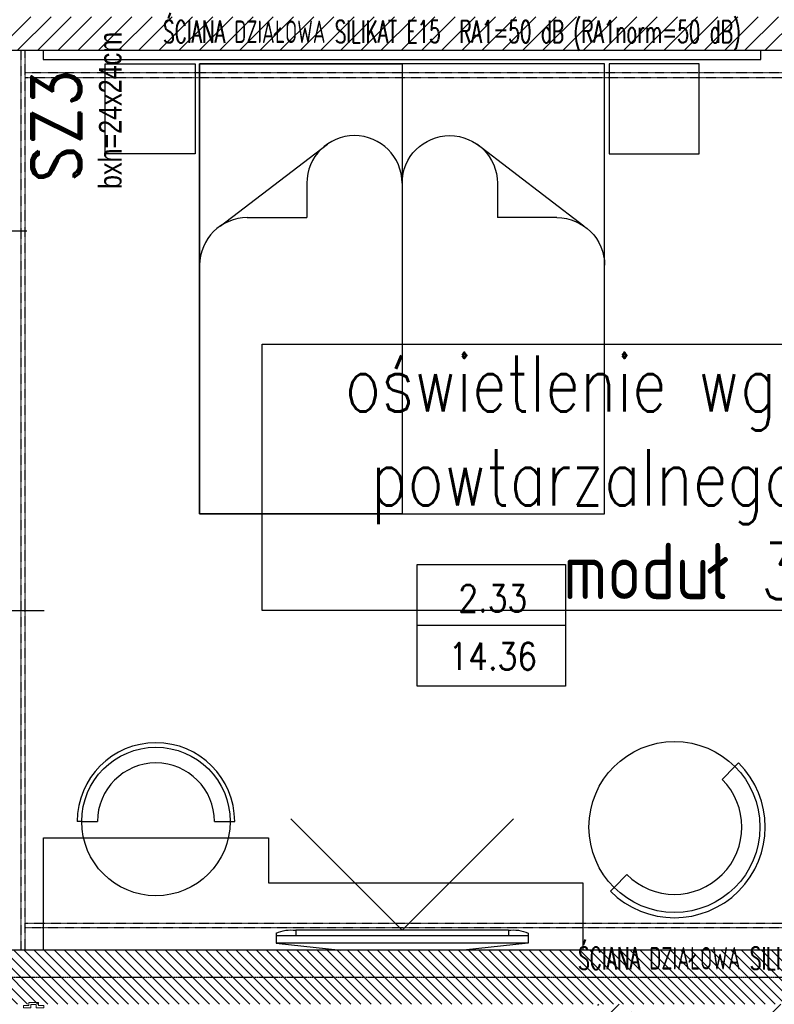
# Model space of a CAD drawing. Header units: millimetres. Extents: x 69081 to 158617, y -37521 to -9534.
# Tile 191 of 256: x 113215 to 113550, y -19861 to -19423. Entities that reach past the tile are written whole.
import ezdxf
from ezdxf.enums import TextEntityAlignment as Align

# ---------------------------------------------------------------- set-up
doc = ezdxf.new("R2010")
doc.units = ezdxf.units.MM
doc.linetypes.add('DO', pattern=[0.8, 0.6, -0.1, 0, -0.1])
doc.linetypes.add('KRESKOWA-SREDNIA', pattern=[0.2, 0.12, -0.08])
for name, color, linetype in [('0_oświetlenie', 7, 'Continuous'), ('A-----SZ', 8, 'Continuous'), ('A-ARM', 8, 'Continuous'), ('A-MEB', 8, 'Continuous'), ('A-OSI', 8, 'DO'), ('A-SCI', 7, 'Continuous'), ('BA_TXG', 3, 'Continuous'), ('BA_WIC', 1, 'Continuous'), ('F-BIL', 1, 'Continuous'), ('F-BIL-OP', 3, 'Continuous'), ('F-BIL-TA', 1, 'Continuous'), ('JS_OLKA KONSTR', 231, 'Continuous'), ('R-----OP', 1, 'Continuous')]:
    doc.layers.add(name, color=color, linetype=linetype)
doc.layers.add('IS_Grzejnik', color=15, linetype='Continuous', lineweight=5)
doc.layers.add('OPIS', color=7, linetype='Continuous', lineweight=25)
doc.styles.add('BIKTBG', font='romand.shx', dxfattribs={"width": 0.9})
doc.styles.add('ROMANS', font='romans.shx', dxfattribs={"height": 1})
doc.styles.add('SIMPLEX', font='simplex', dxfattribs={"width": 0.85})
doc.styles.add('WYM--ROMANSSHX-08', font='ROMANS.SHX', dxfattribs={"width": 0.8})

# ---------------------------------------------------------------- blocks, each defined once
blk = doc.blocks.new('A$C19277BFE')
at = {"layer": 'A-MEB', "linetype": 'Continuous'}
for p, q in [((53.01, 90), (200, 90)), ((200, 90), (200, 0)), ((72.04, 9.16), (35.57, 56.81)), ((200, 0), (89.48, 0))]:
    blk.add_line(p, q, dxfattribs=at)
at = {"layer": 'A-MEB'}
for p in [(53.01, 47.65), (68.3, 21.18)]:
    blk.add_line(p, (68.3, 47.65), dxfattribs=at)
at = {"layer": 'A-MEB', "linetype": 'Continuous'}
blk.add_lwpolyline([(94.24, 0), (0, 0), (0, 90), (56.12, 90)], dxfattribs=at)
for centre, start in [((53.01, 68.82), 90), ((89.48, 21.18), 180)]:
    blk.add_arc(centre, 21.18, start, 270, dxfattribs=at)
blk = doc.blocks.new('tv 50 cali')
at = {"layer": 'A-MEB'}
for p, q in [((57768.44, -31219.85), (57797.2, -31216.65)), ((57768.44, -31224.3), (57768.44, -31219.85)), ((57880.44, -31219.85), (57768.44, -31219.85)), ((57851.69, -31216.65), (57797.2, -31216.65)), ((57880.44, -31219.85), (57851.69, -31216.65)), ((57880.44, -31224.3), (57880.44, -31219.85)), ((57880.44, -31223.05), (57768.44, -31223.05)), ((57777.2, -31225.55), (57777.2, -31223.05)), ((57871.69, -31225.55), (57871.69, -31223.05)), ((57871.69, -31225.55), (57777.2, -31225.55))]:
    blk.add_line(p, q, dxfattribs=at)
blk.add_lwpolyline([(57774.95, -31275.04), (57824.44, -31225.55), (57873.94, -31275.04)], dxfattribs=at)
for centre, start, end in [((57775.01, -31209.6), 245.9345, 277.8122), ((57873.88, -31209.6), 262.1878, 294.0655)]:
    blk.add_arc(centre, 16.1, start, end, dxfattribs=at)
blk = doc.blocks.new('osie')
at = {"layer": 'A-OSI'}
blk.add_line((18070.03, -42687.43), (20818.3, -42687.43), dxfattribs=at)
blk = doc.blocks.new('DYBY-BL5')
at = {"layer": 'F-BIL-TA', "color": 1}
blk.add_line((0, 45), (110, 45), dxfattribs=at)
blk.add_lwpolyline([(0, 0), (0, 90), (110, 90), (110, 0)], close=True, dxfattribs=at)
at = {"layer": 'F-BIL-OP', "style": 'SIMPLEX', "width": 0.85}
blk.add_attdef('NR', text='', height=20, dxfattribs=at).set_placement((56, 55), align=Align.CENTER)
at = {"layer": 'F-BIL-OP', "color": 2, "style": 'SIMPLEX', "width": 0.85, "flags": 1}
for tag, p in [('NAZWA', (119, 55)), ('POSADZKA', (119, 12)), ('GRUPA', (119, -27)), ('RODZAJ', (119, -72))]:
    blk.add_attdef(tag, p, '', height=19, dxfattribs=at)
at = {"layer": 'F-BIL-OP', "color": 2, "style": 'SIMPLEX', "width": 0.85}
blk.add_attdef('POW.', text='', height=20, dxfattribs=at).set_placement((56, 12), align=Align.CENTER)
at = {"layer": 'F-BIL-OP', "color": 2, "style": 'SIMPLEX', "width": 0.85, "flags": 1}
blk.add_attdef('POWH.', text='', height=20, dxfattribs=at).set_placement((56, -27), align=Align.CENTER)
blk = doc.blocks.new('A$C04435ce7')
at = {"layer": 'BA_TXG', "style": 'BIKTBG', "width": 0.9}
blk.add_text('SZ3', height=22, rotation=90, dxfattribs=at).set_placement((2557.89, 1844.75), align=Align.CENTER)
at = {"layer": 'OPIS', "insert": (2565.87, 1886.67), "char_height": 10, "width": 174.3659, "attachment_point": 3, "rotation": 90, "style": 'WYM--ROMANSSHX-08'}
blk.add_mtext('{\\fArial|b0|i0|c238|p34;bxh=24x24cm}', dxfattribs=at)
blk = doc.blocks.new('grzejniki pietro 2')
at = {"layer": 'IS_Grzejnik', "elevation": 289.1}
blk.add_lwpolyline([(19196.35, -42125.55), (19199.68, -42125.55), (19199.68, -42124.15), (19202.01, -42124.15), (19202.01, -42125.55), (19205.35, -42125.55), (19205.35, -42124.55), (19203.01, -42124.55), (19203.01, -42123.15), (19198.68, -42123.15), (19198.68, -42124.55), (19196.35, -42124.55)], close=True, dxfattribs=at)

msp = doc.modelspace()

# ---------------------------------------------------------------- hatches: boundary and pattern name
at = {"layer": 'A-----SZ'}
h = msp.add_hatch(dxfattribs=at)
h.set_pattern_fill('ANSI31', color=256, scale=2)
h.set_pattern_definition([(45, (77432.36, 16085.3974), (-4.49012806, 4.49012806), [])])
h.paths.add_polyline_path([(113612.1415, -19261.5941), (113554.1415, -19261.5941), (113554.1415, -19421.5941), (113566.1415, -19421.5941), (113566.1415, -19273.5941), (113612.1415, -19273.5941)])
h.paths.add_polyline_path([(113821.1415, -19261.5941), (113711.1415, -19261.5941), (113711.1415, -19273.5941), (113821.1415, -19273.5941)])
h.paths.add_polyline_path([(113733.1415, -19421.5941), (113195.1415, -19421.5941), (113195.1415, -19436.5941), (113733.1415, -19436.5941)])
h.paths.add_polyline_path([(113558.6415, -19860.5747), (113546.6415, -19860.5736), (113546.6415, -19940.5941), (113486.6415, -19940.5941), (113486.6415, -19952.5941), (113558.6415, -19952.5941)], flags=17)
h.paths.add_polyline_path([(113821.1415, -20081.5941), (113486.6415, -20081.5941), (113486.6415, -19860.5681), (113471.6415, -19860.5668), (113471.6415, -20351.5941), (113486.6415, -20351.5941), (113486.6415, -20096.5941), (113821.1415, -20096.5941)])
h.paths.add_polyline_path([(113471.6415, -20181.5941), (113219.6415, -20181.5941), (113219.6415, -20203.5941), (113231.6415, -20203.5941), (113231.6415, -20193.5941), (113471.6415, -20193.5941)])
h.paths.add_polyline_path([(113471.6415, -20303.5941), (113371.6415, -20303.5941), (113371.6415, -20351.5941), (113383.6415, -20351.5941), (113383.6415, -20315.5941), (113471.6415, -20315.5941)])
h.paths.add_polyline_path([(113231.6415, -20313.5941), (113231.6415, -20302.5941), (113219.6415, -20302.5941), (113219.6415, -20351.5941), (113231.6415, -20351.5941)])
h.paths.add_polyline_path([(113031.1534, -19860.5269), (113016.1534, -19860.5255), (113016.2519, -20109.5941), (112955.2009, -20109.5941), (112955.2009, -20121.5941), (113016.2566, -20121.5941), (113016.2566, -20256.5941), (113031.3102, -20256.5941)])
h.paths.add_polyline_path([(112856.2009, -20109.5941), (112841.2009, -20109.5941), (112841.2009, -19860.5097), (112826.2009, -19860.5097), (112826.2009, -20120.3598), (112826.2009, -20121.5941), (112856.2009, -20121.5941)])
h.paths.add_polyline_path([(112722.6415, -20121.5941), (112727.2009, -20121.5941), (112727.2009, -20109.5941), (112710.6415, -20109.5941), (112710.6415, -20187.5941), (112612.6415, -20187.5941), (112612.6415, -20156.5941), (112612.6415, -20075.5941), (112600.6415, -20075.5941), (112600.6415, -20087.5941), (112600.6415, -20187.5941), (112410.6415, -20187.5941), (112410.6415, -20199.5941), (112445.6415, -20199.5941), (112445.6415, -20289.5941), (112410.6415, -20289.5941), (112410.6415, -19911.9298), (112395.6415, -19915.3929), (112395.6415, -20360.5941), (112410.6415, -20360.5941), (112410.6415, -20301.5941), (112445.6415, -20301.5941), (112445.6415, -20351.5941), (112457.6415, -20351.5941), (112457.6415, -20199.5941), (112600.6415, -20199.5941), (112600.6415, -20204.5941), (112612.6415, -20204.5941), (112612.6415, -20199.5941), (112722.6415, -20199.5941)])
h.paths.add_polyline_path([(112722.6415, -20298.5941), (112710.6415, -20298.5941), (112710.6415, -20303.5941), (112722.6415, -20303.5941)], flags=17)
h.paths.add_polyline_path([(112612.6415, -20303.5941), (112600.6415, -20303.5941), (112600.6415, -20351.5941), (112612.6415, -20351.5941)], flags=17)
h.paths.add_polyline_path([(112501.6415, -20075.5941), (112410.6415, -20075.5941), (112410.6415, -20087.5941), (112501.6415, -20087.5941)], flags=17)
h.paths.add_polyline_path([(113621.1415, -19860.5941), (113633.1415, -19860.5941), (113633.1415, -19860.5814), (113621.1415, -19860.5803)], flags=17)
h.paths.add_polyline_path([(113761.1415, -19860.5941), (113773.1415, -19860.5941), (113761.1415, -19860.593)], flags=17)
h.paths.add_polyline_path([(113773.1415, -19890.5941), (113773.1415, -19902.5941), (113821.1415, -19902.5941), (113821.1415, -19890.5941)], flags=17)
h.paths.add_polyline_path([(113016.2566, -20256.5941), (113016.2566, -20271.5941), (113016.4304, -20271.5941), (113016.4304, -20351.5941), (113031.3478, -20351.5941), (113031.3102, -20256.5941)])
h.paths.add_polyline_path([(112286.6415, -20375.5941), (112286.6415, -20360.5941), (112230.0579, -20360.5941), (112140.8553, -19974.2149), (112126.2397, -19977.5892), (112218.1264, -20375.5941)])
h.paths.add_polyline_path([(112389.6415, -20360.5941), (112389.6415, -20375.5941), (112445.6415, -20375.5941), (112445.6415, -20360.5941)])
h = msp.add_hatch(dxfattribs=at)
h.set_pattern_fill('ANSI31', color=256, angle=270)
h.set_pattern_definition([(315, (133575.083, 9815.9974), (2.24506402, 2.24506404), [])])
h.paths.add_polyline_path([(113621.1814, -19836.5849), (113621.1814, -19860.5849), (113141.1814, -19860.5849), (113141.1814, -19836.5849), (113171.1814, -19836.5849), (113171.1814, -19745.5849), (113195.1814, -19745.5849), (113195.1814, -19836.5849)])

# ---------------------------------------------------------------- linework, layer by layer
at = {"layer": 'A-MEB'}
for p, q in [((113526.8727, -19760.6062), (113532.5724, -19754.9065)), ((113532.5724, -19754.9065), (113534.2009, -19753.278)), ((113242.2187, -19779.3206), (113240.2187, -19779.3206)), ((113242.2187, -19779.3206), (113249.2187, -19779.3206)), ((113301.2187, -19779.3206), (113308.2187, -19779.3206)), ((113308.2187, -19779.3206), (113310.2187, -19779.3206)), ((113478.8322, -19808.6466), (113484.532, -19802.9469)), ((113478.8322, -19808.6466), (113477.2038, -19810.2751))]:
    msp.add_line(p, q, dxfattribs=at)
at = {"layer": 'A-MEB', "linetype": 'KRESKOWA-SREDNIA'}
for points in [[(113217.1415, -19836.5941), (113217.1415, -19436.5941), (113215.1415, -19436.5941), (113215.1415, -19836.5941)], [(113217.1415, -19448.5941), (113554.1415, -19448.5941), (113554.1415, -19446.5941), (113217.1415, -19446.5941)], [(113217.1415, -19824.5941), (113554.1415, -19824.5941), (113554.1415, -19826.5941), (113217.1415, -19826.5941)]]:
    msp.add_lwpolyline(points, dxfattribs=at)
at = {"layer": 'A-MEB'}
for points in [[(113544.1415, -19440.5941), (113544.1415, -19436.5941), (113225.1415, -19436.5941), (113225.1415, -19440.5941)], [(113474.6415, -19442.5941), (113294.6415, -19442.5941), (113294.6415, -19642.5941), (113474.6415, -19642.5941)]]:
    msp.add_lwpolyline(points, close=True, dxfattribs=at)
for points in [[(113292.6415, -19482.5941), (113252.6415, -19482.5941), (113252.6415, -19442.5941), (113292.6415, -19442.5941), (113292.6415, -19482.5941)], [(113476.6415, -19482.5941), (113516.6415, -19482.5941), (113516.6415, -19442.5941), (113476.6415, -19442.5941), (113476.6415, -19482.5941)], [(113464.9786, -19836.5941), (113225.2187, -19836.5941), (113225.2187, -19786.5941), (113325.2187, -19786.5941), (113325.2187, -19806.5941), (113464.9786, -19806.5941), (113464.9786, -19836.5941)]]:
    msp.add_lwpolyline(points, dxfattribs=at)
for centre, radius in [((113505.7023, -19781.7766), 38), ((113275.2187, -19779.3206), 33)]:
    msp.add_circle(centre, radius, dxfattribs=at)
for centre, radius, start, end in [((113275.2187, -19779.3206), 35, 360, 180), ((113275.2187, -19779.3206), 26, 360, 180), ((113505.7023, -19781.7766), 40.303, 225, 45), ((113505.7023, -19781.7766), 29.9394, 225, 45)]:
    msp.add_arc(centre, radius, start, end, dxfattribs=at)
at = {"layer": 'A-SCI', "color": 5}
msp.add_line((113733.1415, -19436.5941), (113195.1415, -19436.5941), dxfattribs=at)
at = {"layer": 'A-SCI', "color": 4}
msp.add_lwpolyline([(113821.1415, -19836.5941), (113195.1415, -19836.5941)], dxfattribs=at)
at = {"layer": 'BA_WIC'}
for p, q in [((113217.793, -19516.9493), (113140.6407, -19516.9493)), ((113112.7381, -19685.5941), (113221.5449, -19685.5941)), ((113116.7381, -19685.5941), (113225.5449, -19685.5941))]:
    msp.add_line(p, q, dxfattribs=at)

# ---------------------------------------------------------------- block references
at = {"layer": 'A-ARM', "xscale": -1, "rotation": 180}
msp.add_blockref('tv 50 cali', (55560.1972, -51053.2415), dxfattribs=at)
at = {"layer": 'A-MEB', "extrusion": (0, 0, -1), "xscale": -1, "zscale": -1, "rotation": 89.99999999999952}
msp.add_blockref('A$C19277BFE', (-113294.6415, -19442.5941), dxfattribs=at)
at = {"layer": 'A-MEB', "extrusion": (0, 0, -1), "zscale": -1, "rotation": 269.9999999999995}
msp.add_blockref('A$C19277BFE', (-113474.6415, -19442.5941), dxfattribs=at)
at = {"layer": 'A-SCI', "color": 4}
msp.add_blockref('osie', (94084.5456, 22838.835), dxfattribs=at)
at = {"layer": 'F-BIL', "xscale": 0.6, "yscale": 0.6, "zscale": 0.6}
msp.add_blockref('DYBY-BL5', (113391.315, -19719.1105), dxfattribs=at).add_auto_attribs({'NR': '2.33', 'POW.': '14.36'})
at = {"layer": 'IS_Grzejnik'}
msp.add_blockref('grzejniki pietro 2', (94019.9764, 22263.4019, -289.1), dxfattribs=at)
at = {"layer": 'JS_OLKA KONSTR'}
msp.add_blockref('A$C04435ce7', (110684.0499, -21314.9635), dxfattribs=at)

# ---------------------------------------------------------------- texts
at = {"layer": '0_oświetlenie', "linetype": 'Continuous', "insert": (113516.417, -19572.144, 1), "char_height": 25, "width": 378.004849, "attachment_point": 2, "style": 'WYM--ROMANSSHX-08', "bg_fill": 16, "box_fill_scale": 1.2, "bg_fill_color": 257, "bg_fill_transparency": 0}
msp.add_mtext('\\Fsimplex.shx|c238;oświetlenie wg projektu powtarzalnego wnętrz \\Pmoduł 3A', dxfattribs=at)
at = {"layer": 'R-----OP', "char_height": 10, "width": 360.981739, "style": 'ROMANS'}
for insert, attachment_point in [((113535.2219, -19436.5941), 9), ((113719.6906, -19835.1176), 3)]:
    msp.add_mtext('{\\W0.6;ŚCIANA DZIAŁOWA SILIKAT E15  RA1=50 dB (RA1norm=50 dB)}', dxfattribs=dict(at, insert=insert, attachment_point=attachment_point))

doc.saveas('drawing.dxf')
